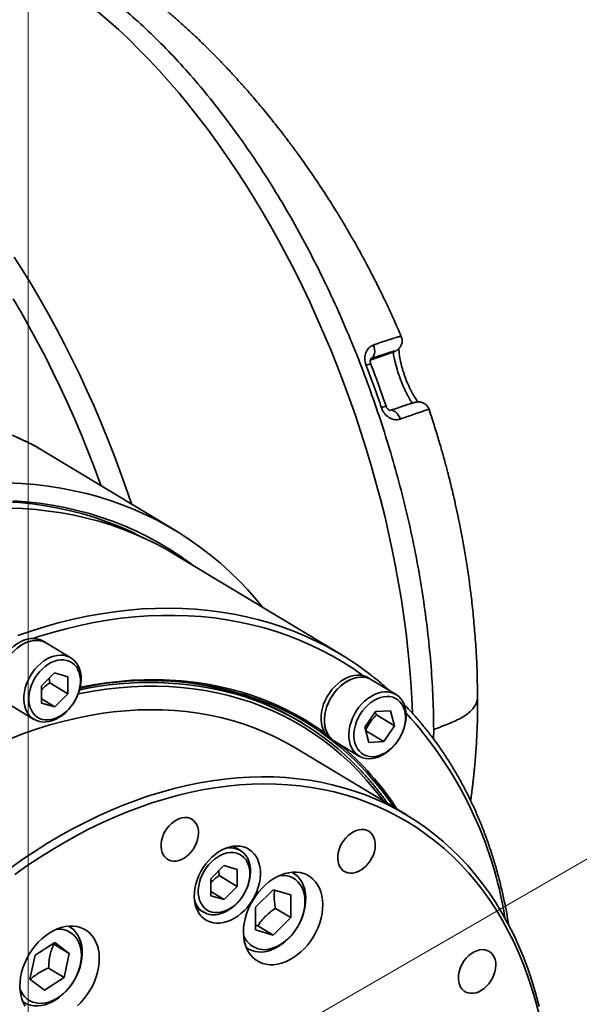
# Model space of a CAD drawing. Header units: millimetres. Extents: x -10540 to 6039, y -7467 to 6433.
# Tile 233 of 236: x 5889 to 5902, y -6882 to -6860. Entities that reach past the tile are written whole.
import ezdxf

# ---------------------------------------------------------------- set-up
doc = ezdxf.new("R2010")
doc.units = ezdxf.units.MM
doc.header["$LTSCALE"] = 8
doc.layers.add('1轮廓实线层', color=7, linetype='Continuous', lineweight=18)

msp = doc.modelspace()

# ---------------------------------------------------------------- linework, layer by layer
at = {"color": 7, "linetype": 'Continuous', "lineweight": 35}
for p, q in [((5897.717, -6867.043), (5897.718, -6867.043)), ((5897.046, -6867.56), (5897.544, -6867.387)), ((5897.544, -6867.387), (5897.573, -6867.374)), ((5898.322, -6868.632), (5898.321, -6868.632)), ((5889.779, -6869.437), (5889.745, -6869.417)), ((5892.813, -6871.263), (5889.862, -6869.484)), ((5896.409, -6873.955), (5892.798, -6871.779)), ((5890.011, -6873.708), (5889.938, -6873.664)), ((5890.541, -6874.028), (5890.011, -6873.708)), ((5889.897, -6874.639), (5890.184, -6874.354)), ((5890.184, -6874.354), (5890.472, -6874.439)), ((5890.472, -6874.439), (5890.474, -6874.809)), ((5897.074, -6874.505), (5897.002, -6874.461)), ((5889.899, -6875.009), (5889.897, -6874.639)), ((5890.082, -6874.572), (5890.474, -6874.809)), ((5897.605, -6874.824), (5897.074, -6874.505)), ((5890.474, -6874.809), (5890.188, -6875.094)), ((5889.205, -6875.044), (5889.736, -6875.364)), ((5889.899, -6874.92), (5890.188, -6875.094)), ((5890.188, -6875.094), (5889.899, -6875.009)), ((5896.928, -6875.537), (5897.162, -6875.194)), ((5897.178, -6875.268), (5897.153, -6875.206)), ((5897.162, -6875.194), (5897.483, -6875.178)), ((5897.178, -6875.268), (5897.57, -6875.505)), ((5897.483, -6875.178), (5897.57, -6875.505)), ((5895.562, -6875.441), (5895.49, -6875.398)), ((5897.016, -6875.864), (5896.928, -6875.537)), ((5897.57, -6875.505), (5897.337, -6875.848)), ((5896.949, -6875.614), (5897.337, -6875.848)), ((5898.424, -6875.583), (5898.421, -6875.793)), ((5896.197, -6875.797), (5896.269, -6875.841)), ((5896.269, -6875.841), (5896.8, -6876.161)), ((5897.337, -6875.848), (5897.016, -6875.864)), ((5897.847, -6877.449), (5895.428, -6875.991)), ((5894.223, -6878.215), (5894.068, -6878.122)), ((5893.579, -6878.826), (5893.865, -6878.541)), ((5893.865, -6878.541), (5894.154, -6878.626)), ((5893.763, -6878.759), (5894.156, -6878.996)), ((5894.154, -6878.626), (5894.156, -6878.996)), ((5895.372, -6878.703), (5895.345, -6878.686)), ((5893.581, -6879.196), (5893.579, -6878.826)), ((5893.58, -6879.107), (5893.869, -6879.281)), ((5893.869, -6879.281), (5893.581, -6879.196)), ((5894.156, -6878.996), (5893.869, -6879.281)), ((5894.55, -6879.447), (5894.932, -6879.067)), ((5894.932, -6879.067), (5895.317, -6879.18)), ((5895.317, -6879.18), (5895.319, -6879.673)), ((5893.263, -6879.458), (5893.418, -6879.551)), ((5894.552, -6879.94), (5894.55, -6879.447)), ((5894.984, -6879.471), (5895.319, -6879.673)), ((5894.552, -6879.834), (5894.602, -6879.851)), ((5895.319, -6879.673), (5894.937, -6880.053)), ((5890.515, -6879.873), (5890.487, -6879.857)), ((5894.937, -6880.053), (5894.552, -6879.94)), ((5894.602, -6879.851), (5894.937, -6880.053)), ((5889.762, -6880.491), (5890.189, -6880.214)), ((5890.168, -6880.252), (5890.151, -6880.239)), ((5890.168, -6880.252), (5890.504, -6880.454)), ((5890.189, -6880.214), (5890.504, -6880.454)), ((5890.504, -6880.454), (5890.391, -6880.97)), ((5894.354, -6880.331), (5894.381, -6880.347)), ((5889.65, -6881.007), (5889.762, -6880.491)), ((5890.056, -6880.768), (5890.391, -6880.97)), ((5889.965, -6881.246), (5889.65, -6881.007)), ((5890.391, -6880.97), (5889.965, -6881.246)), ((5889.496, -6881.501), (5889.524, -6881.518))]:
    msp.add_line(p, q, dxfattribs=at)
at = {"color": 7, "linetype": 'Continuous', "lineweight": 35, "flags": 128}
for points in [[(5897.961, -6875.232), (5897.947, -6874.907), (5897.926, -6874.557), (5897.898, -6874.205), (5897.863, -6873.849), (5897.823, -6873.492), (5897.775, -6873.132), (5897.721, -6872.77), (5897.661, -6872.407), (5897.595, -6872.043), (5897.522, -6871.677), (5897.443, -6871.312), (5897.358, -6870.945), (5897.267, -6870.579), (5897.169, -6870.214), (5897.066, -6869.848), (5896.957, -6869.484), (5896.843, -6869.121), (5896.722, -6868.759), (5896.596, -6868.4), (5896.465, -6868.042), (5896.328, -6867.686), (5896.186, -6867.334), (5896.039, -6866.984), (5895.887, -6866.638), (5895.731, -6866.295), (5895.569, -6865.956), (5895.403, -6865.621), (5895.232, -6865.29), (5895.057, -6864.964), (5894.878, -6864.643), (5894.695, -6864.328), (5894.507, -6864.017), (5894.317, -6863.713), (5894.122, -6863.414), (5893.924, -6863.122), (5893.723, -6862.835), (5893.519, -6862.556), (5893.312, -6862.284), (5893.102, -6862.018), (5892.89, -6861.76), (5892.675, -6861.51), (5892.458, -6861.267), (5892.239, -6861.032), (5892.018, -6860.806), (5891.795, -6860.588), (5891.571, -6860.378), (5891.346, -6860.177), (5891.119, -6859.985)], [(5889.31, -6865.321), (5889.501, -6865.622), (5889.689, -6865.929), (5889.873, -6866.242), (5890.053, -6866.559), (5890.229, -6866.882), (5890.401, -6867.21), (5890.568, -6867.542), (5890.731, -6867.878), (5890.889, -6868.218), (5891.043, -6868.562), (5891.191, -6868.909), (5891.335, -6869.259), (5891.473, -6869.612), (5891.606, -6869.967), (5891.734, -6870.325), (5891.856, -6870.684), (5891.857, -6870.687)], [(5891.194, -6870.287), (5891.168, -6870.214), (5891.037, -6869.863), (5890.902, -6869.514), (5890.761, -6869.168), (5890.615, -6868.825), (5890.465, -6868.486), (5890.309, -6868.149), (5890.149, -6867.817), (5889.984, -6867.489), (5889.815, -6867.166), (5889.642, -6866.847), (5889.465, -6866.533), (5889.283, -6866.224)], [(5897.114, -6867.23), (5897.129, -6867.277), (5897.139, -6867.324), (5897.141, -6867.371), (5897.136, -6867.414), (5897.125, -6867.453), (5897.107, -6867.486), (5897.084, -6867.511), (5897.056, -6867.527)], [(5897.466, -6868.655), (5897.497, -6868.648), (5897.529, -6868.651), (5897.563, -6868.664), (5897.596, -6868.685), (5897.627, -6868.715), (5897.654, -6868.752), (5897.677, -6868.793), (5897.695, -6868.839)], [(5894.711, -6872.932), (5894.572, -6872.764), (5894.386, -6872.553), (5894.194, -6872.351), (5893.994, -6872.157), (5893.789, -6871.972), (5893.576, -6871.795), (5893.358, -6871.627), (5893.134, -6871.468), (5892.904, -6871.318), (5892.668, -6871.178), (5892.427, -6871.046), (5892.18, -6870.924), (5891.928, -6870.812), (5891.672, -6870.709), (5891.411, -6870.616), (5891.145, -6870.532), (5890.875, -6870.459), (5890.601, -6870.395), (5890.324, -6870.341), (5890.042, -6870.297), (5889.757, -6870.263), (5889.469, -6870.24), (5889.178, -6870.226)], [(5892.116, -6871.419), (5892.068, -6871.395), (5891.824, -6871.277), (5891.575, -6871.168), (5891.321, -6871.069), (5891.062, -6870.98), (5890.799, -6870.901), (5890.531, -6870.832), (5890.26, -6870.772), (5889.984, -6870.723), (5889.706, -6870.684), (5889.424, -6870.655), (5889.138, -6870.636), (5888.85, -6870.627), (5888.56, -6870.628), (5888.266, -6870.639), (5887.971, -6870.66), (5887.674, -6870.692), (5887.375, -6870.733), (5887.075, -6870.785), (5886.773, -6870.846), (5886.471, -6870.918), (5886.45, -6870.923)], [(5889.285, -6870.617), (5889.57, -6870.639), (5889.851, -6870.67), (5890.13, -6870.711), (5890.404, -6870.762), (5890.675, -6870.823), (5890.942, -6870.894), (5891.205, -6870.975), (5891.463, -6871.066), (5891.717, -6871.166), (5891.965, -6871.276), (5892.209, -6871.396), (5892.447, -6871.525), (5892.68, -6871.663), (5892.907, -6871.81), (5893.129, -6871.967), (5893.206, -6872.025)], [(5892.798, -6871.779), (5892.644, -6871.689), (5892.406, -6871.56), (5892.164, -6871.441), (5891.916, -6871.332), (5891.663, -6871.231), (5891.405, -6871.141), (5891.144, -6871.06), (5890.877, -6870.99), (5890.607, -6870.929), (5890.333, -6870.878), (5890.056, -6870.837), (5889.775, -6870.806), (5889.491, -6870.785), (5889.204, -6870.774)], [(5889.384, -6873.542), (5889.687, -6873.439), (5889.99, -6873.345), (5890.293, -6873.261), (5890.595, -6873.187), (5890.896, -6873.123), (5891.196, -6873.069), (5891.494, -6873.025), (5891.791, -6872.991), (5892.087, -6872.966), (5892.38, -6872.952), (5892.671, -6872.948), (5892.959, -6872.954), (5893.244, -6872.97), (5893.527, -6872.996), (5893.806, -6873.032), (5894.082, -6873.078), (5894.354, -6873.134), (5894.622, -6873.2), (5894.886, -6873.276), (5895.146, -6873.361), (5895.401, -6873.456), (5895.651, -6873.561), (5895.698, -6873.582)], [(5896.894, -6874.416), (5896.692, -6874.275), (5896.466, -6874.13), (5896.234, -6873.994), (5895.996, -6873.867), (5895.754, -6873.75), (5895.506, -6873.642), (5895.254, -6873.544), (5894.997, -6873.455), (5894.736, -6873.377), (5894.47, -6873.308), (5894.2, -6873.249), (5893.927, -6873.2), (5893.65, -6873.161), (5893.37, -6873.132), (5893.087, -6873.113), (5892.8, -6873.104), (5892.512, -6873.105), (5892.22, -6873.116), (5891.927, -6873.138), (5891.632, -6873.169), (5891.335, -6873.21), (5891.037, -6873.261), (5890.737, -6873.323), (5890.437, -6873.394), (5890.136, -6873.474), (5889.834, -6873.565), (5889.709, -6873.606)], [(5888.913, -6874.549), (5888.917, -6874.466), (5888.93, -6874.38), (5888.951, -6874.294), (5888.98, -6874.209), (5889.017, -6874.125), (5889.062, -6874.044), (5889.113, -6873.967), (5889.17, -6873.895), (5889.232, -6873.83), (5889.299, -6873.771), (5889.368, -6873.72), (5889.441, -6873.678), (5889.514, -6873.645), (5889.588, -6873.622), (5889.661, -6873.609), (5889.732, -6873.606), (5889.801, -6873.613), (5889.866, -6873.63), (5889.926, -6873.657), (5889.938, -6873.664)], [(5888.985, -6874.593), (5888.989, -6874.509), (5889.002, -6874.424), (5889.023, -6874.338), (5889.052, -6874.252), (5889.09, -6874.168), (5889.134, -6874.087), (5889.185, -6874.01), (5889.242, -6873.939), (5889.304, -6873.873), (5889.371, -6873.815), (5889.441, -6873.764), (5889.513, -6873.722), (5889.586, -6873.689), (5889.66, -6873.666), (5889.733, -6873.652), (5889.804, -6873.649), (5889.873, -6873.656), (5889.938, -6873.673), (5889.998, -6873.7), (5890.011, -6873.708)], [(5889.423, -6873.776), (5889.495, -6873.731), (5889.568, -6873.696), (5889.642, -6873.67), (5889.715, -6873.655), (5889.787, -6873.649), (5889.856, -6873.654), (5889.922, -6873.668), (5889.983, -6873.693), (5890.011, -6873.708)], [(5890.142, -6875.39), (5890.069, -6875.41), (5889.996, -6875.421), (5889.925, -6875.422), (5889.857, -6875.412), (5889.794, -6875.392), (5889.735, -6875.363), (5889.682, -6875.324), (5889.635, -6875.276), (5889.595, -6875.221), (5889.563, -6875.158), (5889.539, -6875.088), (5889.523, -6875.013), (5889.516, -6874.933), (5889.518, -6874.85), (5889.529, -6874.765), (5889.548, -6874.679), (5889.575, -6874.593), (5889.61, -6874.509), (5889.653, -6874.427), (5889.703, -6874.349), (5889.758, -6874.276), (5889.819, -6874.209), (5889.885, -6874.148), (5889.954, -6874.096), (5890.025, -6874.051), (5890.099, -6874.016), (5890.172, -6873.99), (5890.246, -6873.975), (5890.318, -6873.969), (5890.387, -6873.973), (5890.453, -6873.988), (5890.514, -6874.013), (5890.57, -6874.047), (5890.62, -6874.09), (5890.664, -6874.142), (5890.7, -6874.202), (5890.728, -6874.268), (5890.748, -6874.341), (5890.759, -6874.418), (5890.762, -6874.499), (5890.755, -6874.584), (5890.741, -6874.669), (5890.717, -6874.755), (5890.686, -6874.841), (5890.647, -6874.924), (5890.601, -6875.004), (5890.548, -6875.08), (5890.49, -6875.15), (5890.426, -6875.214), (5890.359, -6875.271), (5890.288, -6875.319), (5890.216, -6875.359), (5890.142, -6875.39)], [(5890.189, -6875.348), (5890.259, -6875.319), (5890.328, -6875.28), (5890.395, -6875.233), (5890.459, -6875.177), (5890.518, -6875.114), (5890.572, -6875.046), (5890.62, -6874.972), (5890.661, -6874.894), (5890.694, -6874.813), (5890.72, -6874.731), (5890.737, -6874.649), (5890.746, -6874.568), (5890.745, -6874.49), (5890.736, -6874.415), (5890.718, -6874.345), (5890.692, -6874.282), (5890.658, -6874.225), (5890.616, -6874.176), (5890.567, -6874.135), (5890.513, -6874.104), (5890.453, -6874.083), (5890.389, -6874.072), (5890.322, -6874.071), (5890.253, -6874.08), (5890.183, -6874.1), (5890.113, -6874.129), (5890.043, -6874.168), (5889.977, -6874.215), (5889.913, -6874.271), (5889.854, -6874.334), (5889.8, -6874.403), (5889.752, -6874.477), (5889.711, -6874.554), (5889.677, -6874.635), (5889.652, -6874.717), (5889.635, -6874.799), (5889.626, -6874.88), (5889.626, -6874.958), (5889.636, -6875.033), (5889.654, -6875.103), (5889.68, -6875.167), (5889.714, -6875.223), (5889.756, -6875.273), (5889.804, -6875.313), (5889.859, -6875.344), (5889.918, -6875.365), (5889.982, -6875.376), (5890.049, -6875.377), (5890.119, -6875.368), (5890.189, -6875.348)], [(5896.269, -6875.841), (5896.233, -6875.817), (5896.184, -6875.772), (5896.142, -6875.719), (5896.107, -6875.659), (5896.08, -6875.592), (5896.061, -6875.518), (5896.051, -6875.44), (5896.049, -6875.358), (5896.056, -6875.274), (5896.072, -6875.188), (5896.096, -6875.102), (5896.129, -6875.017), (5896.169, -6874.934), (5896.216, -6874.855), (5896.269, -6874.78), (5896.328, -6874.71), (5896.392, -6874.647), (5896.46, -6874.591), (5896.531, -6874.544), (5896.604, -6874.505), (5896.677, -6874.476), (5896.751, -6874.456), (5896.824, -6874.447), (5896.894, -6874.447), (5896.961, -6874.458), (5897.024, -6874.479), (5897.074, -6874.505)], [(5896.156, -6874.792), (5896.211, -6874.718), (5896.272, -6874.65), (5896.337, -6874.589), (5896.405, -6874.535), (5896.477, -6874.49), (5896.55, -6874.453), (5896.624, -6874.426), (5896.697, -6874.409), (5896.769, -6874.402), (5896.839, -6874.406), (5896.905, -6874.419), (5896.967, -6874.442), (5897.002, -6874.461)], [(5896.229, -6874.835), (5896.284, -6874.762), (5896.344, -6874.694), (5896.409, -6874.632), (5896.478, -6874.579), (5896.549, -6874.533), (5896.622, -6874.497), (5896.696, -6874.47), (5896.769, -6874.453), (5896.841, -6874.446), (5896.911, -6874.449), (5896.977, -6874.463), (5897.039, -6874.486), (5897.074, -6874.505)], [(5897.33, -6877.137), (5897.286, -6877.078), (5897.125, -6876.873), (5896.957, -6876.675), (5896.783, -6876.486), (5896.601, -6876.305), (5896.413, -6876.133), (5896.219, -6875.97), (5896.018, -6875.815), (5895.811, -6875.67), (5895.598, -6875.533), (5895.38, -6875.406), (5895.156, -6875.289), (5894.927, -6875.181), (5894.694, -6875.082), (5894.455, -6874.993), (5894.211, -6874.915), (5893.964, -6874.845), (5893.712, -6874.786), (5893.456, -6874.737), (5893.197, -6874.698), (5892.935, -6874.669), (5892.669, -6874.65), (5892.4, -6874.642), (5892.129, -6874.643), (5891.855, -6874.655), (5891.579, -6874.676), (5891.301, -6874.708), (5891.022, -6874.75), (5890.741, -6874.802), (5890.698, -6874.811)], [(5890.741, -6874.666), (5890.745, -6874.666), (5891.026, -6874.613), (5891.307, -6874.571), (5891.585, -6874.538), (5891.862, -6874.516), (5892.137, -6874.503), (5892.409, -6874.501), (5892.679, -6874.509), (5892.946, -6874.526), (5893.21, -6874.554), (5893.471, -6874.592), (5893.728, -6874.64), (5893.981, -6874.698), (5894.23, -6874.765), (5894.475, -6874.843), (5894.715, -6874.93), (5894.951, -6875.027), (5895.182, -6875.133), (5895.407, -6875.249), (5895.627, -6875.375), (5895.842, -6875.509), (5896.051, -6875.653), (5896.058, -6875.658)], [(5896.197, -6875.797), (5896.148, -6875.763), (5896.101, -6875.716), (5896.06, -6875.661), (5896.027, -6875.599), (5896.002, -6875.53), (5895.985, -6875.456), (5895.977, -6875.377), (5895.978, -6875.294), (5895.987, -6875.209), (5896.005, -6875.123), (5896.032, -6875.037), (5896.066, -6874.953), (5896.108, -6874.87), (5896.156, -6874.792)], [(5896.269, -6875.841), (5896.22, -6875.806), (5896.173, -6875.76), (5896.132, -6875.705), (5896.099, -6875.643), (5896.074, -6875.574), (5896.057, -6875.499), (5896.049, -6875.42), (5896.05, -6875.338), (5896.059, -6875.253), (5896.077, -6875.167), (5896.104, -6875.081), (5896.138, -6874.996), (5896.18, -6874.914), (5896.229, -6874.835)], [(5896.764, -6876.136), (5896.715, -6876.092), (5896.672, -6876.039), (5896.637, -6875.979), (5896.61, -6875.911), (5896.592, -6875.838), (5896.581, -6875.76), (5896.58, -6875.678), (5896.587, -6875.594), (5896.603, -6875.508), (5896.627, -6875.422), (5896.66, -6875.337), (5896.7, -6875.254), (5896.747, -6875.175), (5896.8, -6875.099), (5896.859, -6875.03), (5896.923, -6874.967), (5896.991, -6874.911), (5897.062, -6874.864), (5897.134, -6874.825), (5897.208, -6874.796), (5897.282, -6874.776), (5897.354, -6874.767), (5897.425, -6874.767), (5897.492, -6874.778), (5897.555, -6874.799), (5897.613, -6874.83), (5897.666, -6874.87), (5897.712, -6874.918), (5897.751, -6874.975), (5897.782, -6875.039), (5897.805, -6875.109), (5897.819, -6875.185), (5897.825, -6875.265), (5897.822, -6875.349), (5897.811, -6875.434), (5897.791, -6875.52), (5897.762, -6875.606), (5897.726, -6875.69), (5897.682, -6875.771), (5897.632, -6875.849), (5897.576, -6875.921), (5897.514, -6875.987), (5897.448, -6876.047), (5897.379, -6876.099), (5897.307, -6876.142), (5897.233, -6876.176), (5897.16, -6876.2), (5897.086, -6876.215), (5897.015, -6876.219), (5896.946, -6876.214), (5896.881, -6876.198), (5896.82, -6876.172), (5896.764, -6876.136)], [(5896.855, -6876.1), (5896.908, -6876.134), (5896.966, -6876.158), (5897.029, -6876.171), (5897.096, -6876.175), (5897.165, -6876.168), (5897.235, -6876.151), (5897.305, -6876.124), (5897.375, -6876.088), (5897.442, -6876.042), (5897.506, -6875.988), (5897.567, -6875.927), (5897.622, -6875.86), (5897.672, -6875.787), (5897.715, -6875.71), (5897.75, -6875.63), (5897.778, -6875.549), (5897.797, -6875.466), (5897.808, -6875.385), (5897.81, -6875.306), (5897.803, -6875.23), (5897.787, -6875.159), (5897.763, -6875.094), (5897.73, -6875.035), (5897.69, -6874.984), (5897.644, -6874.941), (5897.59, -6874.908), (5897.532, -6874.884), (5897.469, -6874.87), (5897.403, -6874.867), (5897.334, -6874.874), (5897.264, -6874.891), (5897.193, -6874.918), (5897.124, -6874.954), (5897.056, -6874.999), (5896.992, -6875.053), (5896.932, -6875.114), (5896.876, -6875.182), (5896.827, -6875.254), (5896.784, -6875.331), (5896.748, -6875.411), (5896.721, -6875.493), (5896.701, -6875.575), (5896.691, -6875.656), (5896.689, -6875.736), (5896.696, -6875.811), (5896.712, -6875.882), (5896.736, -6875.948), (5896.768, -6876.007), (5896.808, -6876.058), (5896.855, -6876.1)], [(5895.428, -6875.991), (5895.408, -6875.979), (5895.194, -6875.857), (5894.974, -6875.745), (5894.749, -6875.642), (5894.519, -6875.549), (5894.284, -6875.465), (5894.045, -6875.391), (5893.801, -6875.327), (5893.553, -6875.273), (5893.302, -6875.229), (5893.047, -6875.195), (5892.789, -6875.171), (5892.528, -6875.157), (5892.264, -6875.154), (5891.998, -6875.16), (5891.729, -6875.176), (5891.459, -6875.203), (5891.187, -6875.24), (5890.913, -6875.286), (5890.638, -6875.343), (5890.362, -6875.409), (5890.085, -6875.485), (5889.809, -6875.571), (5889.532, -6875.667), (5889.255, -6875.773)], [(5889.234, -6878.591), (5889.498, -6878.405), (5889.763, -6878.227), (5890.032, -6878.058), (5890.302, -6877.898), (5890.574, -6877.746), (5890.847, -6877.603), (5891.122, -6877.47), (5891.398, -6877.345), (5891.674, -6877.231), (5891.951, -6877.125), (5892.228, -6877.029), (5892.505, -6876.943), (5892.781, -6876.867), (5893.057, -6876.801), (5893.332, -6876.744), (5893.606, -6876.698), (5893.878, -6876.661), (5894.149, -6876.634), (5894.417, -6876.618), (5894.684, -6876.612), (5894.948, -6876.615), (5895.209, -6876.629), (5895.467, -6876.653), (5895.722, -6876.687), (5895.973, -6876.731), (5896.22, -6876.785), (5896.464, -6876.849), (5896.703, -6876.923), (5896.938, -6877.007), (5897.168, -6877.1), (5897.393, -6877.203), (5897.613, -6877.315), (5897.828, -6877.437), (5898.037, -6877.568), (5898.24, -6877.709), (5898.437, -6877.858), (5898.629, -6878.016), (5898.813, -6878.183), (5898.992, -6878.359), (5899.163, -6878.543), (5899.328, -6878.735), (5899.485, -6878.935), (5899.636, -6879.143), (5899.779, -6879.359), (5899.914, -6879.582), (5900.042, -6879.812), (5900.163, -6880.049), (5900.275, -6880.293), (5900.38, -6880.544), (5900.476, -6880.8), (5900.564, -6881.063), (5900.644, -6881.332), (5900.716, -6881.606)], [(5900.705, -6881.75), (5900.635, -6881.477), (5900.557, -6881.209), (5900.471, -6880.948), (5900.376, -6880.692), (5900.274, -6880.442), (5900.163, -6880.199), (5900.045, -6879.963), (5899.919, -6879.733), (5899.785, -6879.511), (5899.644, -6879.296), (5899.495, -6879.088), (5899.339, -6878.888), (5899.177, -6878.697), (5899.007, -6878.513), (5898.831, -6878.338), (5898.648, -6878.171), (5898.458, -6878.014), (5898.263, -6877.864), (5898.062, -6877.724), (5897.854, -6877.593), (5897.642, -6877.472), (5897.424, -6877.359), (5897.2, -6877.256), (5896.972, -6877.163), (5896.739, -6877.08), (5896.502, -6877.006), (5896.26, -6876.942), (5896.015, -6876.888), (5895.765, -6876.843), (5895.512, -6876.809), (5895.256, -6876.785), (5894.997, -6876.771), (5894.735, -6876.767), (5894.47, -6876.773), (5894.204, -6876.789), (5893.935, -6876.815), (5893.665, -6876.852), (5893.393, -6876.898), (5893.12, -6876.954), (5892.846, -6877.02), (5892.571, -6877.096), (5892.296, -6877.181), (5892.021, -6877.276), (5891.746, -6877.381), (5891.472, -6877.495), (5891.198, -6877.619), (5890.925, -6877.752), (5890.654, -6877.894), (5890.384, -6878.045), (5890.115, -6878.204), (5889.849, -6878.373), (5889.585, -6878.55), (5889.324, -6878.735)], [(5892.499, -6878.068), (5892.498, -6878.135), (5892.506, -6878.198), (5892.522, -6878.256), (5892.546, -6878.309), (5892.578, -6878.354), (5892.617, -6878.391), (5892.662, -6878.418), (5892.712, -6878.437), (5892.767, -6878.445), (5892.824, -6878.444), (5892.883, -6878.432), (5892.942, -6878.41), (5893.001, -6878.379), (5893.058, -6878.34), (5893.111, -6878.292), (5893.16, -6878.238), (5893.203, -6878.177), (5893.241, -6878.113), (5893.271, -6878.045), (5893.293, -6877.976), (5893.307, -6877.907), (5893.312, -6877.839), (5893.309, -6877.774), (5893.297, -6877.713), (5893.277, -6877.658), (5893.248, -6877.609), (5893.213, -6877.568), (5893.171, -6877.535), (5893.123, -6877.512), (5893.071, -6877.499), (5893.015, -6877.495), (5892.957, -6877.502), (5892.897, -6877.519), (5892.838, -6877.545), (5892.78, -6877.581), (5892.725, -6877.624), (5892.674, -6877.676), (5892.627, -6877.733), (5892.587, -6877.795), (5892.553, -6877.862), (5892.527, -6877.93), (5892.509, -6877.999), (5892.499, -6878.068)], [(5896.34, -6878.329), (5896.339, -6878.396), (5896.347, -6878.459), (5896.363, -6878.518), (5896.387, -6878.57), (5896.419, -6878.615), (5896.458, -6878.652), (5896.503, -6878.68), (5896.554, -6878.698), (5896.608, -6878.706), (5896.665, -6878.705), (5896.724, -6878.693), (5896.784, -6878.671), (5896.842, -6878.64), (5896.899, -6878.601), (5896.952, -6878.553), (5897.001, -6878.499), (5897.045, -6878.439), (5897.082, -6878.374), (5897.112, -6878.307), (5897.134, -6878.237), (5897.148, -6878.168), (5897.153, -6878.1), (5897.15, -6878.035), (5897.138, -6877.974), (5897.118, -6877.919), (5897.09, -6877.87), (5897.054, -6877.829), (5897.012, -6877.797), (5896.964, -6877.773), (5896.912, -6877.76), (5896.856, -6877.757), (5896.798, -6877.763), (5896.738, -6877.78), (5896.679, -6877.806), (5896.621, -6877.842), (5896.566, -6877.886), (5896.515, -6877.937), (5896.469, -6877.994), (5896.428, -6878.057), (5896.394, -6878.123), (5896.368, -6878.191), (5896.35, -6878.261), (5896.34, -6878.329)], [(5893.224, -6879.127), (5893.221, -6879.216), (5893.227, -6879.302), (5893.241, -6879.384), (5893.264, -6879.461), (5893.296, -6879.531), (5893.335, -6879.595), (5893.381, -6879.65), (5893.434, -6879.698), (5893.494, -6879.736), (5893.558, -6879.765), (5893.628, -6879.784), (5893.701, -6879.793), (5893.777, -6879.791), (5893.855, -6879.78), (5893.934, -6879.758), (5894.013, -6879.727), (5894.091, -6879.686), (5894.168, -6879.637), (5894.241, -6879.579), (5894.311, -6879.514), (5894.377, -6879.442), (5894.437, -6879.364), (5894.491, -6879.28), (5894.538, -6879.193), (5894.578, -6879.104), (5894.611, -6879.012), (5894.635, -6878.919), (5894.651, -6878.828), (5894.658, -6878.737), (5894.656, -6878.649), (5894.646, -6878.565), (5894.627, -6878.486), (5894.6, -6878.412), (5894.565, -6878.345), (5894.522, -6878.285), (5894.472, -6878.234), (5894.416, -6878.191), (5894.354, -6878.157), (5894.287, -6878.134), (5894.215, -6878.12), (5894.141, -6878.116), (5894.063, -6878.122), (5893.985, -6878.139), (5893.906, -6878.165), (5893.827, -6878.201), (5893.749, -6878.246), (5893.674, -6878.3), (5893.602, -6878.362), (5893.535, -6878.431), (5893.472, -6878.506), (5893.415, -6878.586), (5893.364, -6878.672), (5893.32, -6878.76), (5893.284, -6878.851), (5893.255, -6878.943), (5893.235, -6879.036), (5893.224, -6879.127)], [(5893.87, -6879.535), (5893.941, -6879.506), (5894.01, -6879.467), (5894.077, -6879.42), (5894.14, -6879.364), (5894.199, -6879.301), (5894.253, -6879.232), (5894.301, -6879.159), (5894.342, -6879.081), (5894.376, -6879), (5894.401, -6878.918), (5894.419, -6878.836), (5894.427, -6878.755), (5894.427, -6878.677), (5894.417, -6878.602), (5894.4, -6878.532), (5894.373, -6878.468), (5894.339, -6878.412), (5894.297, -6878.363), (5894.249, -6878.322), (5894.194, -6878.291), (5894.135, -6878.27), (5894.071, -6878.259), (5894.004, -6878.258), (5893.935, -6878.267), (5893.864, -6878.287), (5893.794, -6878.316), (5893.725, -6878.355), (5893.658, -6878.402), (5893.595, -6878.458), (5893.535, -6878.521), (5893.481, -6878.589), (5893.433, -6878.663), (5893.392, -6878.741), (5893.359, -6878.822), (5893.333, -6878.904), (5893.316, -6878.986), (5893.308, -6879.067), (5893.308, -6879.145), (5893.317, -6879.22), (5893.335, -6879.29), (5893.361, -6879.353), (5893.396, -6879.41), (5893.437, -6879.459), (5893.486, -6879.5), (5893.54, -6879.531), (5893.6, -6879.552), (5893.664, -6879.563), (5893.731, -6879.564), (5893.8, -6879.555), (5893.87, -6879.535)], [(5893.906, -6878.165), (5893.927, -6878.161), (5893.999, -6878.156), (5894.068, -6878.16), (5894.134, -6878.175), (5894.196, -6878.2), (5894.252, -6878.234), (5894.302, -6878.277), (5894.345, -6878.329), (5894.381, -6878.388), (5894.409, -6878.455), (5894.429, -6878.527), (5894.441, -6878.605), (5894.443, -6878.686), (5894.437, -6878.771), (5894.422, -6878.856), (5894.399, -6878.942), (5894.368, -6879.028), (5894.328, -6879.111), (5894.282, -6879.191), (5894.23, -6879.267), (5894.171, -6879.337), (5894.108, -6879.401), (5894.04, -6879.457), (5893.97, -6879.506), (5893.897, -6879.546), (5893.824, -6879.576)], [(5894.292, -6879.897), (5894.289, -6879.996), (5894.294, -6880.091), (5894.308, -6880.183), (5894.331, -6880.269), (5894.362, -6880.349), (5894.402, -6880.423), (5894.449, -6880.489), (5894.503, -6880.547), (5894.564, -6880.596), (5894.631, -6880.636), (5894.703, -6880.666), (5894.78, -6880.686), (5894.86, -6880.696), (5894.944, -6880.695), (5895.03, -6880.685), (5895.117, -6880.664), (5895.204, -6880.633), (5895.291, -6880.592), (5895.376, -6880.542), (5895.459, -6880.484), (5895.539, -6880.417), (5895.615, -6880.343), (5895.686, -6880.262), (5895.752, -6880.175), (5895.812, -6880.083), (5895.864, -6879.987), (5895.91, -6879.889), (5895.947, -6879.788), (5895.977, -6879.686), (5895.998, -6879.584), (5896.01, -6879.483), (5896.014, -6879.385), (5896.008, -6879.289), (5895.994, -6879.198), (5895.971, -6879.112), (5895.94, -6879.031), (5895.901, -6878.958), (5895.854, -6878.892), (5895.8, -6878.834), (5895.739, -6878.785), (5895.672, -6878.745), (5895.6, -6878.715), (5895.523, -6878.695), (5895.442, -6878.685), (5895.358, -6878.685), (5895.273, -6878.696), (5895.186, -6878.717), (5895.098, -6878.748), (5895.011, -6878.789), (5894.926, -6878.839), (5894.843, -6878.897), (5894.763, -6878.964), (5894.687, -6879.038), (5894.616, -6879.119), (5894.55, -6879.206), (5894.491, -6879.298), (5894.438, -6879.393), (5894.393, -6879.492), (5894.355, -6879.593), (5894.326, -6879.695), (5894.305, -6879.797), (5894.292, -6879.897)], [(5895.343, -6878.687), (5895.363, -6878.697), (5895.423, -6878.738), (5895.477, -6878.788), (5895.525, -6878.846), (5895.564, -6878.912), (5895.597, -6878.984), (5895.621, -6879.063), (5895.636, -6879.147), (5895.643, -6879.235), (5895.641, -6879.327), (5895.631, -6879.421), (5895.612, -6879.516), (5895.585, -6879.611), (5895.549, -6879.705), (5895.507, -6879.797), (5895.457, -6879.886), (5895.4, -6879.971), (5895.337, -6880.051), (5895.27, -6880.125), (5895.197, -6880.192), (5895.122, -6880.252), (5895.043, -6880.303), (5894.962, -6880.346), (5894.881, -6880.379)], [(5894.938, -6880.328), (5895.016, -6880.297), (5895.092, -6880.256), (5895.166, -6880.206), (5895.237, -6880.148), (5895.305, -6880.083), (5895.368, -6880.011), (5895.425, -6879.933), (5895.476, -6879.851), (5895.521, -6879.765), (5895.558, -6879.677), (5895.587, -6879.587), (5895.608, -6879.497), (5895.621, -6879.407), (5895.625, -6879.32), (5895.62, -6879.235), (5895.606, -6879.155), (5895.585, -6879.079), (5895.555, -6879.01), (5895.517, -6878.948), (5895.472, -6878.893), (5895.42, -6878.847), (5895.362, -6878.809), (5895.298, -6878.781), (5895.231, -6878.763), (5895.159, -6878.755), (5895.084, -6878.757), (5895.075, -6878.758)], [(5890.682, -6881.587), (5890.758, -6881.513), (5890.829, -6881.432), (5890.894, -6881.345), (5890.954, -6881.254), (5891.007, -6881.158), (5891.052, -6881.059), (5891.09, -6880.958), (5891.119, -6880.856), (5891.14, -6880.754), (5891.152, -6880.654), (5891.156, -6880.555), (5891.151, -6880.46), (5891.136, -6880.368), (5891.114, -6880.282), (5891.082, -6880.202), (5891.043, -6880.128), (5890.996, -6880.062), (5890.942, -6880.004), (5890.881, -6879.955), (5890.814, -6879.915), (5890.742, -6879.885), (5890.665, -6879.865), (5890.584, -6879.855), (5890.501, -6879.856), (5890.415, -6879.867), (5890.328, -6879.887), (5890.24, -6879.918), (5890.154, -6879.959), (5890.068, -6880.009), (5889.985, -6880.068), (5889.905, -6880.134), (5889.829, -6880.208), (5889.758, -6880.289), (5889.693, -6880.376), (5889.633, -6880.468), (5889.58, -6880.564), (5889.535, -6880.662), (5889.497, -6880.763), (5889.468, -6880.865), (5889.447, -6880.967), (5889.434, -6881.068)], [(5890.567, -6881.104), (5890.619, -6881.021), (5890.663, -6880.936), (5890.7, -6880.847), (5890.729, -6880.757), (5890.75, -6880.667), (5890.763, -6880.577), (5890.767, -6880.49), (5890.762, -6880.405), (5890.749, -6880.325), (5890.727, -6880.25), (5890.697, -6880.18), (5890.659, -6880.118), (5890.614, -6880.063), (5890.562, -6880.017), (5890.504, -6879.979), (5890.441, -6879.952), (5890.373, -6879.933), (5890.301, -6879.925), (5890.227, -6879.927), (5890.217, -6879.928)], [(5890.486, -6879.857), (5890.544, -6879.892), (5890.6, -6879.938), (5890.65, -6879.993), (5890.693, -6880.056), (5890.728, -6880.126), (5890.755, -6880.203), (5890.774, -6880.285), (5890.784, -6880.372), (5890.785, -6880.463), (5890.778, -6880.556), (5890.762, -6880.65), (5890.738, -6880.746), (5890.706, -6880.84), (5890.666, -6880.933), (5890.618, -6881.024), (5890.564, -6881.11)], [(5898.961, -6880.94), (5898.96, -6881.007), (5898.967, -6881.07), (5898.984, -6881.128), (5899.008, -6881.18), (5899.04, -6881.225), (5899.079, -6881.262), (5899.124, -6881.29), (5899.174, -6881.308), (5899.228, -6881.317), (5899.286, -6881.315), (5899.345, -6881.303), (5899.404, -6881.282), (5899.463, -6881.251), (5899.519, -6881.211), (5899.573, -6881.164), (5899.622, -6881.109), (5899.665, -6881.049), (5899.702, -6880.985), (5899.732, -6880.917), (5899.754, -6880.848), (5899.768, -6880.779), (5899.774, -6880.711), (5899.77, -6880.646), (5899.759, -6880.585), (5899.738, -6880.529), (5899.71, -6880.481), (5899.675, -6880.439), (5899.632, -6880.407), (5899.585, -6880.384), (5899.532, -6880.37), (5899.476, -6880.367), (5899.418, -6880.374), (5899.359, -6880.391), (5899.3, -6880.417), (5899.242, -6880.452), (5899.187, -6880.496), (5899.135, -6880.547), (5899.089, -6880.605), (5899.049, -6880.667), (5899.015, -6880.733), (5898.989, -6880.802), (5898.971, -6880.871), (5898.961, -6880.94)], [(5889.434, -6881.068), (5889.431, -6881.166), (5889.436, -6881.262), (5889.451, -6881.353), (5889.473, -6881.439), (5889.505, -6881.52), (5889.544, -6881.593)], [(5889.433, -6881.229), (5889.457, -6881.28), (5889.495, -6881.342), (5889.54, -6881.397), (5889.592, -6881.443), (5889.65, -6881.481), (5889.713, -6881.509), (5889.781, -6881.527), (5889.852, -6881.535), (5889.927, -6881.533), (5890.003, -6881.521), (5890.081, -6881.499), (5890.158, -6881.467), (5890.234, -6881.426), (5890.308, -6881.376), (5890.38, -6881.318), (5890.447, -6881.253), (5890.51, -6881.181), (5890.567, -6881.104)], [(5890.564, -6881.11), (5890.504, -6881.192), (5890.438, -6881.268), (5890.367, -6881.338), (5890.293, -6881.401), (5890.215, -6881.455), (5890.135, -6881.501), (5890.054, -6881.538), (5889.972, -6881.565), (5889.891, -6881.582), (5889.811, -6881.59), (5889.734, -6881.587), (5889.66, -6881.574), (5889.59, -6881.551), (5889.525, -6881.518), (5889.496, -6881.499)]]:
    msp.add_lwpolyline(points, dxfattribs=at)
at = {"color": 7, "linetype": 'Continuous', "lineweight": 35}
for centre, radius, start, end in [((5897.089, -6867.957), 0.314, 95.8976, 115.1387), ((5896.882, -6867.324), 1.332, 287.7927, 292.3089), ((5892.911, -6879.758), 6.775, 51.9472, 65.7092), ((5892.231, -6881.739), 7.176, 74.4055, 102.0919), ((5892.253, -6881.383), 6.867, 63.7011, 102.7607), ((5892.3, -6880.775), 6.252, 59.3202, 88.1034), ((5892.489, -6880.54), 5.953, 44.0276, 73.699), ((5892.429, -6880.662), 6.145, 33.4885, 62.1853), ((5891.506, -6881.018), 8.57, 8.9862, 42.5026), ((5892.301, -6880.788), 6.36, 33.0503, 50.1308), ((5893.648, -6879.174), 0.439, 195.8131, 293.5301), ((5894.745, -6879.881), 0.488, 201.3787, 293.3233), ((5894.665, -6879.851), 0.57, 236.9223, 292.306)]:
    msp.add_arc(centre, radius, start, end, dxfattribs=at)
msp.add_open_spline([(5898.424, -6875.583), (5898.42, -6875.359), (5898.413, -6874.91), (5898.37, -6874.22), (5898.303, -6873.52), (5898.211, -6872.811), (5898.094, -6872.095), (5897.952, -6871.375), (5897.786, -6870.654), (5897.596, -6869.932), (5897.383, -6869.213), (5897.148, -6868.5), (5896.892, -6867.793), (5896.615, -6867.097), (5896.318, -6866.412), (5896.002, -6865.741), (5895.668, -6865.086), (5895.318, -6864.45), (5894.952, -6863.834), (5894.571, -6863.24), (5894.177, -6862.671), (5893.771, -6862.128), (5893.355, -6861.612), (5892.929, -6861.126), (5892.495, -6860.671), (5892.055, -6860.249), (5891.609, -6859.86), (5891.16, -6859.508), (5890.708, -6859.188), (5890.407, -6859.007), (5890.256, -6858.916)], degree=3, dxfattribs=at)
for points, knots in [([(5897.717, -6867.043), (5897.715, -6867.038), (5897.665, -6866.919), (5897.565, -6866.695), (5897.413, -6866.362), (5897.259, -6866.044), (5897.108, -6865.743), (5896.97, -6865.479), (5896.848, -6865.253), (5896.742, -6865.063), (5896.667, -6864.93), (5896.618, -6864.846), (5896.591, -6864.798), (5896.566, -6864.757), (5896.542, -6864.715), (5896.512, -6864.665), (5896.47, -6864.593), (5896.411, -6864.495), (5896.334, -6864.368), (5896.242, -6864.22), (5896.134, -6864.05), (5896.018, -6863.871), (5895.899, -6863.69), (5895.782, -6863.518), (5895.67, -6863.356), (5895.564, -6863.206), (5895.482, -6863.093), (5895.425, -6863.015), (5895.391, -6862.968), (5895.36, -6862.926), (5895.325, -6862.879), (5895.279, -6862.818), (5895.218, -6862.737), (5895.127, -6862.617), (5895.012, -6862.47), (5894.884, -6862.308), (5894.754, -6862.149), (5894.627, -6861.995), (5894.505, -6861.851), (5894.402, -6861.733), (5894.327, -6861.647), (5894.274, -6861.588), (5894.238, -6861.547), (5894.197, -6861.502), (5894.142, -6861.44), (5894.065, -6861.357), (5893.976, -6861.26), (5893.882, -6861.161), (5893.792, -6861.066), (5893.685, -6860.957), (5893.562, -6860.833), (5893.421, -6860.694), (5893.281, -6860.558), (5893.121, -6860.409), (5892.949, -6860.252), (5892.803, -6860.123), (5892.694, -6860.029), (5892.614, -6859.961), (5892.519, -6859.881), (5892.4, -6859.784), (5892.256, -6859.669), (5892.083, -6859.535), (5891.889, -6859.39), (5891.674, -6859.237), (5891.437, -6859.076), (5891.273, -6858.972), (5891.187, -6858.918)], [0, 0, 0, 0, 0.001331, 0.033322, 0.063226, 0.095736, 0.124876, 0.150638, 0.173011, 0.191988, 0.20756, 0.21283, 0.217577, 0.221803, 0.225531, 0.230281, 0.236957, 0.247303, 0.260332, 0.276054, 0.293418, 0.313424, 0.332627, 0.351023, 0.36861, 0.385388, 0.400156, 0.406106, 0.411315, 0.415783, 0.420335, 0.427164, 0.436393, 0.447786, 0.468336, 0.487241, 0.504494, 0.525003, 0.54253, 0.557104, 0.568732, 0.57469, 0.579408, 0.584145, 0.59194, 0.602928, 0.616369, 0.629641, 0.642273, 0.654265, 0.674102, 0.693277, 0.712629, 0.732128, 0.758712, 0.783255, 0.79256, 0.803555, 0.816627, 0.831776, 0.852513, 0.876184, 0.90278, 0.932291, 0.964703, 1, 1, 1, 1]), ([(5897.114, -6867.23), (5897.148, -6867.218), (5897.218, -6867.194), (5897.314, -6867.161), (5897.404, -6867.131), (5897.484, -6867.105), (5897.552, -6867.083), (5897.609, -6867.065), (5897.654, -6867.053), (5897.689, -6867.044), (5897.712, -6867.04), (5897.715, -6867.042), (5897.717, -6867.043)], [0, 0, 0, 0, 0.092484, 0.185404, 0.280016, 0.375379, 0.469759, 0.565009, 0.66291, 0.761634, 0.889151, 1, 1, 1, 1]), ([(5897.573, -6867.374), (5897.579, -6867.371), (5897.592, -6867.364), (5897.609, -6867.354), (5897.625, -6867.344), (5897.641, -6867.332), (5897.656, -6867.32), (5897.674, -6867.303), (5897.693, -6867.28), (5897.711, -6867.25), (5897.726, -6867.215), (5897.736, -6867.174), (5897.739, -6867.13), (5897.733, -6867.085), (5897.723, -6867.057), (5897.718, -6867.043)], [0, 0, 0, 0, 0.165333, 0.299976, 0.407212, 0.475849, 0.535249, 0.589074, 0.641881, 0.69632, 0.754557, 0.813094, 0.875334, 0.938671, 1, 1, 1, 1]), ([(5896.956, -6867.673), (5896.951, -6867.66), (5896.943, -6867.635), (5896.932, -6867.59), (5896.926, -6867.537), (5896.928, -6867.477), (5896.94, -6867.42), (5896.96, -6867.368), (5896.988, -6867.321), (5897.024, -6867.282), (5897.066, -6867.25), (5897.098, -6867.237), (5897.114, -6867.23)], [0, 0, 0, 0, 0.066267, 0.133343, 0.236639, 0.343134, 0.448098, 0.556263, 0.664017, 0.774889, 0.885987, 1, 1, 1, 1]), ([(5897.474, -6867.388), (5897.467, -6867.39), (5897.443, -6867.398), (5897.38, -6867.418), (5897.287, -6867.449), (5897.178, -6867.485), (5897.097, -6867.513), (5897.056, -6867.527)], [0, 0, 0, 0, 0.0817795, 0.3125832, 0.5412426, 0.7708305, 1, 1, 1, 1]), ([(5897.544, -6867.387), (5897.549, -6867.384), (5897.564, -6867.376), (5897.58, -6867.366), (5897.581, -6867.36), (5897.557, -6867.364), (5897.52, -6867.374), (5897.487, -6867.384), (5897.474, -6867.388)], [0, 0, 0, 0, 0.112585, 0.326774, 0.541153, 0.754639, 0.903399, 1, 1, 1, 1]), ([(5897.959, -6868.491), (5897.953, -6868.483), (5897.941, -6868.468), (5897.915, -6868.427), (5897.885, -6868.375), (5897.85, -6868.312), (5897.814, -6868.24), (5897.776, -6868.159), (5897.739, -6868.073), (5897.703, -6867.981), (5897.669, -6867.888), (5897.639, -6867.794), (5897.612, -6867.703), (5897.589, -6867.616), (5897.571, -6867.539), (5897.557, -6867.474), (5897.549, -6867.426), (5897.544, -6867.395), (5897.544, -6867.39), (5897.544, -6867.387)], [0, 0, 0, 0, 0.059366, 0.115806, 0.173697, 0.227665, 0.283153, 0.336071, 0.390597, 0.443985, 0.499092, 0.554721, 0.612218, 0.6721, 0.734031, 0.798844, 0.865749, 0.932011, 1, 1, 1, 1]), ([(5898.084, -6868.467), (5898.078, -6868.458), (5898.063, -6868.439), (5898.036, -6868.401), (5898.005, -6868.354), (5897.972, -6868.299), (5897.939, -6868.238), (5897.906, -6868.172), (5897.873, -6868.102), (5897.842, -6868.029), (5897.812, -6867.953), (5897.784, -6867.876), (5897.759, -6867.8), (5897.737, -6867.723), (5897.717, -6867.649), (5897.701, -6867.578), (5897.688, -6867.512), (5897.679, -6867.451), (5897.672, -6867.395), (5897.668, -6867.349), (5897.667, -6867.32), (5897.667, -6867.309), (5897.667, -6867.308)], [0, 0, 0, 0, 0.041325, 0.091503, 0.143493, 0.196406, 0.249445, 0.301791, 0.354507, 0.407787, 0.460999, 0.513778, 0.566709, 0.620369, 0.674351, 0.728054, 0.781255, 0.834749, 0.888527, 0.941845, 0.993793, 1, 1, 1, 1]), ([(5897.058, -6867.644), (5897.055, -6867.637), (5897.048, -6867.619), (5897.044, -6867.591), (5897.044, -6867.565), (5897.049, -6867.544), (5897.054, -6867.532), (5897.058, -6867.525), (5897.058, -6867.525), (5897.058, -6867.526)], [0, 0, 0, 0, 0.107881, 0.2527811, 0.3996742, 0.5556682, 0.7161955, 0.890718, 1, 1, 1, 1]), ([(5897.387, -6868.556), (5897.37, -6868.506), (5897.315, -6868.343), (5897.216, -6868.069), (5897.123, -6867.815), (5897.068, -6867.674), (5897.057, -6867.645)], [0, 0, 0, 0, 0.162744, 0.53286, 0.901943, 1, 1, 1, 1]), ([(5897.289, -6868.592), (5897.236, -6868.44), (5897.13, -6868.132), (5897.015, -6867.828), (5896.956, -6867.673)], [0, 0, 0, 0, 0.490924, 1, 1, 1, 1]), ([(5898.322, -6868.632), (5898.321, -6868.628), (5898.315, -6868.607), (5898.296, -6868.575), (5898.268, -6868.539), (5898.235, -6868.511), (5898.202, -6868.491), (5898.169, -6868.478), (5898.139, -6868.47), (5898.112, -6868.467), (5898.089, -6868.466), (5898.069, -6868.467), (5898.051, -6868.469), (5898.033, -6868.472), (5898.009, -6868.478), (5897.98, -6868.485), (5897.941, -6868.497), (5897.909, -6868.506), (5897.887, -6868.513), (5897.882, -6868.515)], [0, 0, 0, 0, 0.014332, 0.067732, 0.116112, 0.160433, 0.202301, 0.241781, 0.2789, 0.314296, 0.350121, 0.388978, 0.434925, 0.494212, 0.578721, 0.727958, 0.85029, 0.964126, 1, 1, 1, 1]), ([(5897.695, -6868.839), (5897.684, -6868.842), (5897.663, -6868.849), (5897.624, -6868.854), (5897.577, -6868.853), (5897.525, -6868.841), (5897.473, -6868.82), (5897.425, -6868.789), (5897.381, -6868.749), (5897.343, -6868.703), (5897.311, -6868.65), (5897.296, -6868.611), (5897.289, -6868.592)], [0, 0, 0, 0, 0.073354, 0.147512, 0.255384, 0.366254, 0.471533, 0.579907, 0.683631, 0.790491, 0.893692, 1, 1, 1, 1]), ([(5897.473, -6868.652), (5897.473, -6868.652), (5897.474, -6868.652), (5897.471, -6868.653), (5897.46, -6868.649), (5897.445, -6868.64), (5897.427, -6868.624), (5897.409, -6868.602), (5897.395, -6868.578), (5897.39, -6868.562), (5897.388, -6868.555)], [0, 0, 0, 0, 0.046229, 0.222668, 0.38454, 0.517141, 0.656754, 0.787258, 0.9227, 1, 1, 1, 1]), ([(5897.466, -6868.655), (5897.498, -6868.644), (5897.562, -6868.622), (5897.65, -6868.592), (5897.731, -6868.565), (5897.802, -6868.541), (5897.849, -6868.525), (5897.869, -6868.519), (5897.872, -6868.518)], [0, 0, 0, 0, 0.195269, 0.391344, 0.579214, 0.76849, 0.962916, 1, 1, 1, 1]), ([(5898.321, -6868.632), (5898.321, -6868.631), (5898.321, -6868.63), (5898.309, -6868.632), (5898.289, -6868.637), (5898.257, -6868.647), (5898.212, -6868.661), (5898.154, -6868.681), (5898.083, -6868.705), (5897.999, -6868.734), (5897.904, -6868.767), (5897.803, -6868.802), (5897.731, -6868.827), (5897.695, -6868.839)], [0, 0, 0, 0, 0.0693379, 0.1597106, 0.2504954, 0.3429097, 0.4360567, 0.5286956, 0.6222506, 0.718557, 0.8157214, 0.9076457, 1, 1, 1, 1]), ([(5899.374, -6874.868), (5899.373, -6874.697), (5899.371, -6874.362), (5899.346, -6873.867), (5899.311, -6873.395), (5899.269, -6872.949), (5899.22, -6872.532), (5899.166, -6872.144), (5899.11, -6871.786), (5899.052, -6871.456), (5898.994, -6871.153), (5898.937, -6870.877), (5898.882, -6870.629), (5898.831, -6870.41), (5898.783, -6870.211), (5898.729, -6869.997), (5898.664, -6869.752), (5898.585, -6869.47), (5898.493, -6869.162), (5898.406, -6868.881), (5898.345, -6868.7), (5898.322, -6868.632)], [0, 0, 0, 0, 0.085804, 0.166945, 0.243416, 0.31518, 0.382248, 0.44355, 0.500321, 0.552558, 0.600261, 0.644172, 0.683381, 0.717888, 0.747887, 0.777815, 0.819682, 0.86459, 0.912548, 0.967205, 1, 1, 1, 1]), ([(5889.745, -6869.417), (5889.733, -6869.411), (5889.694, -6869.389), (5889.619, -6869.351), (5889.518, -6869.302), (5889.405, -6869.251), (5889.319, -6869.213), (5889.268, -6869.192), (5889.261, -6869.189)], [0, 0, 0, 0, 0.08536, 0.293924, 0.516232, 0.731705, 0.962116, 1, 1, 1, 1]), ([(5889.779, -6869.437), (5889.752, -6869.422), (5889.698, -6869.393), (5889.596, -6869.343), (5889.482, -6869.29), (5889.397, -6869.253), (5889.354, -6869.235)], [0, 0, 0, 0, 0.247273, 0.495794, 0.74748, 1, 1, 1, 1]), ([(5889.875, -6869.492), (5889.854, -6869.48), (5889.809, -6869.453), (5889.767, -6869.429), (5889.743, -6869.416)], [0, 0, 0, 0, 0.453988, 1, 1, 1, 1]), ([(5889.862, -6869.485), (5889.854, -6869.48), (5889.822, -6869.46), (5889.798, -6869.447), (5889.779, -6869.437)], [0, 0, 0, 0, 0.250608, 1, 1, 1, 1]), ([(5890.082, -6874.572), (5890.078, -6874.551), (5890.072, -6874.516), (5890.069, -6874.483), (5890.068, -6874.47)], [0, 0, 0, 0, 0.6144607, 1, 1, 1, 1]), ([(5897.463, -6874.739), (5897.44, -6874.718), (5897.353, -6874.638), (5897.23, -6874.534), (5897.127, -6874.454), (5897.093, -6874.428)], [0, 0, 0, 0, 0.194317, 0.730026, 1, 1, 1, 1]), ([(5889.898, -6874.728), (5889.908, -6874.716), (5889.939, -6874.681), (5890.002, -6874.629), (5890.055, -6874.591), (5890.082, -6874.572)], [0, 0, 0, 0, 0.199694, 0.59618, 1, 1, 1, 1]), ([(5899.372, -6874.868), (5899.373, -6874.873), (5899.376, -6874.909), (5899.363, -6874.977), (5899.325, -6875.071), (5899.257, -6875.161), (5899.16, -6875.246), (5899.039, -6875.325), (5898.899, -6875.396), (5898.747, -6875.461), (5898.587, -6875.523), (5898.478, -6875.563), (5898.424, -6875.583)], [0, 0, 0, 0, 0.015306, 0.124719, 0.234099, 0.343465, 0.452832, 0.562217, 0.671647, 0.781078, 0.890539, 1, 1, 1, 1]), ([(5899.226, -6877.13), (5899.227, -6877.119), (5899.236, -6877.064), (5899.248, -6876.976), (5899.261, -6876.872), (5899.272, -6876.784), (5899.282, -6876.7), (5899.291, -6876.611), (5899.301, -6876.513), (5899.313, -6876.387), (5899.327, -6876.232), (5899.341, -6876.047), (5899.354, -6875.853), (5899.365, -6875.644), (5899.373, -6875.414), (5899.375, -6875.153), (5899.374, -6874.967), (5899.374, -6874.868)], [0, 0, 0, 0, 0.015882, 0.076183, 0.122062, 0.159256, 0.196202, 0.236839, 0.281159, 0.329158, 0.407956, 0.490072, 0.575395, 0.663948, 0.76211, 0.874145, 1, 1, 1, 1]), ([(5900.054, -6879.841), (5900.05, -6879.815), (5900.031, -6879.688), (5899.989, -6879.465), (5899.928, -6879.171), (5899.858, -6878.882), (5899.782, -6878.597), (5899.697, -6878.318), (5899.605, -6878.043), (5899.506, -6877.774), (5899.4, -6877.511), (5899.286, -6877.253), (5899.165, -6877.001), (5899.037, -6876.756), (5898.903, -6876.516), (5898.761, -6876.283), (5898.612, -6876.057), (5898.457, -6875.838), (5898.296, -6875.626), (5898.128, -6875.421), (5897.957, -6875.225), (5897.838, -6875.102), (5897.781, -6875.043)], [0, 0, 0, 0, 0.013348, 0.065485, 0.117617, 0.169744, 0.221866, 0.27398, 0.326088, 0.378186, 0.430276, 0.482356, 0.534425, 0.586483, 0.638529, 0.690562, 0.742582, 0.794589, 0.846583, 0.898564, 0.950531, 1, 1, 1, 1]), ([(5896.947, -6875.607), (5896.955, -6875.588), (5896.976, -6875.539), (5897.019, -6875.46), (5897.087, -6875.363), (5897.145, -6875.303), (5897.178, -6875.268)], [0, 0, 0, 0, 0.147507, 0.397564, 0.653824, 1, 1, 1, 1]), ([(5897.422, -6877.193), (5897.411, -6877.176), (5897.352, -6877.09), (5897.24, -6876.942), (5897.085, -6876.749), (5896.93, -6876.57), (5896.824, -6876.46), (5896.775, -6876.408)], [0, 0, 0, 0, 0.059192, 0.301805, 0.54438, 0.786917, 1, 1, 1, 1]), ([(5893.579, -6878.915), (5893.59, -6878.903), (5893.62, -6878.868), (5893.683, -6878.816), (5893.736, -6878.778), (5893.763, -6878.759)], [0, 0, 0, 0, 0.199694, 0.59618, 1, 1, 1, 1]), ([(5893.763, -6878.759), (5893.76, -6878.738), (5893.753, -6878.703), (5893.751, -6878.669), (5893.75, -6878.657)], [0, 0, 0, 0, 0.6144607, 1, 1, 1, 1]), ([(5894.984, -6879.471), (5894.98, -6879.45), (5894.969, -6879.384), (5894.957, -6879.274), (5894.955, -6879.163), (5894.962, -6879.1), (5894.965, -6879.077)], [0, 0, 0, 0, 0.150142, 0.473281, 0.80425, 1, 1, 1, 1]), ([(5894.602, -6879.851), (5894.627, -6879.813), (5894.679, -6879.738), (5894.773, -6879.635), (5894.876, -6879.546), (5894.948, -6879.496), (5894.984, -6879.471)], [0, 0, 0, 0, 0.264595, 0.534927, 0.765333, 1, 1, 1, 1]), ([(5890.056, -6880.768), (5890.058, -6880.718), (5890.063, -6880.619), (5890.087, -6880.481), (5890.123, -6880.358), (5890.153, -6880.287), (5890.168, -6880.252)], [0, 0, 0, 0, 0.264595, 0.534927, 0.765333, 1, 1, 1, 1]), ([(5889.661, -6881.015), (5889.681, -6880.997), (5889.731, -6880.949), (5889.824, -6880.883), (5889.938, -6880.819), (5890.017, -6880.785), (5890.056, -6880.768)], [0, 0, 0, 0, 0.190839, 0.488284, 0.741797, 1, 1, 1, 1])]:
    msp.add_open_spline(points, degree=3, knots=knots, dxfattribs=at)
at = {"layer": '1轮廓实线层'}
for q in [(5889.608, -6846.943), (5918.245, -6868.877)]:
    msp.add_line((5889.608, -6885.411), q, dxfattribs=at)

doc.saveas('drawing.dxf')
